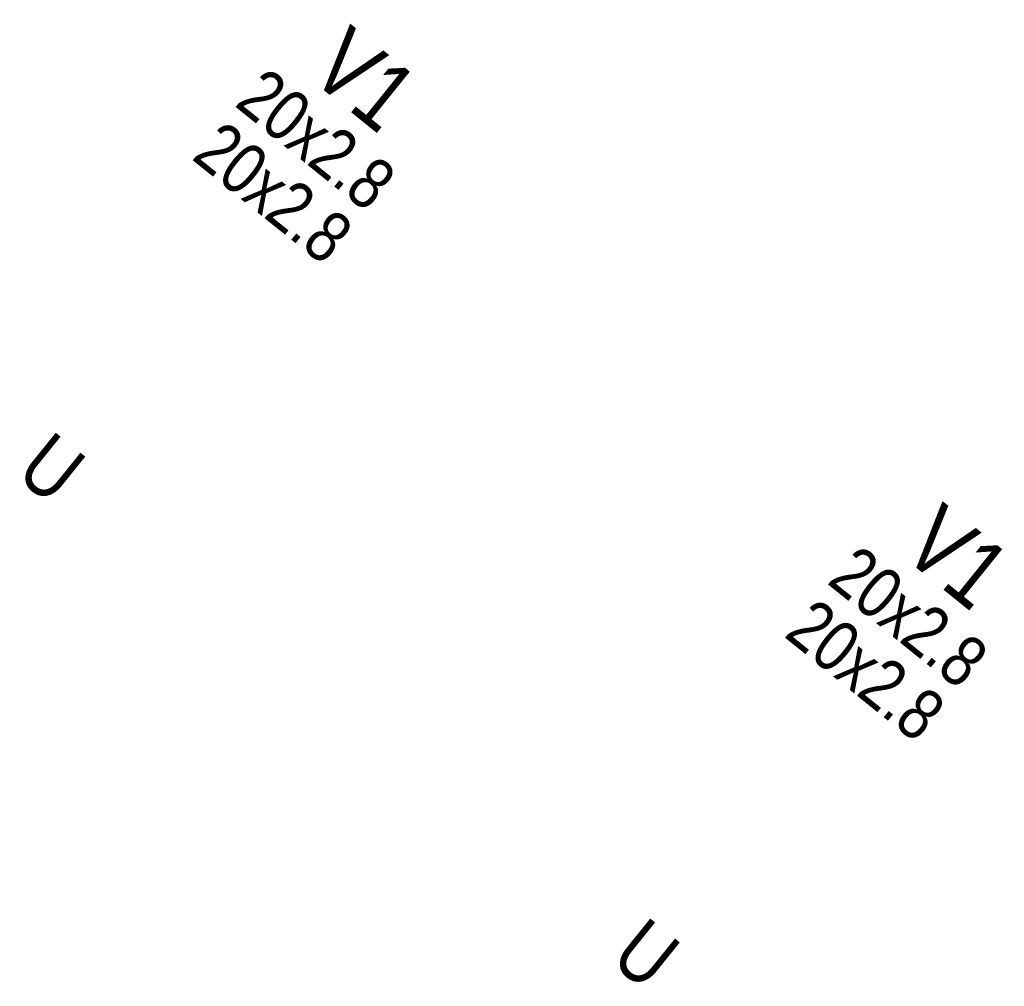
# Model space of a CAD drawing. Header units: millimetres. Extents: x -596506442 to -596040348, y -1160311056 to -1159813945.
# Tile 73 of 77: x -596318974 to -596316096, y -1159870495 to -1159867668. Entities that reach past the tile are written whole.
import ezdxf

# ---------------------------------------------------------------- set-up
doc = ezdxf.new("R2010")
doc.units = ezdxf.units.MM
doc.layers.add('ZTI-voda-stoupacky_popis', color=7, linetype='Continuous', lineweight=13)
doc.layers.add('ZTI-zarizovaci_predmety', color=7, linetype='Continuous', lineweight=13)
doc.styles.add('ARIAL', font='arial.ttf', dxfattribs={"width": 0.8})

msp = doc.modelspace()

# ---------------------------------------------------------------- texts
at = {"layer": 'ZTI-voda-stoupacky_popis', "char_height": 200, "width": 395.3664, "attachment_point": 2, "rotation": 321.122371, "line_spacing_factor": 0.8, "style": 'ARIAL', "bg_fill": 3, "box_fill_scale": 1, "bg_fill_color": 256, "bg_fill_transparency": 0}
for insert in [(-596317902.618, -1159867764.612), (-596316170.553, -1159869161.096)]:
    msp.add_mtext('V1', dxfattribs=dict(at, insert=insert))
at = {"layer": 'ZTI-zarizovaci_predmety', "char_height": 175, "width": 71.27346, "attachment_point": 2, "rotation": 321.122371, "line_spacing_factor": 0.8, "style": 'ARIAL', "bg_fill": 3, "box_fill_scale": 1, "bg_fill_color": 256, "bg_fill_transparency": 0}
for insert in [(-596318825.816, -1159868910.989), (-596317087.548, -1159870331.743)]:
    msp.add_mtext('U', dxfattribs=dict(at, insert=insert))

# ---------------------------------------------------------------- next in the draw order: texts
at = {"layer": 'ZTI-voda-stoupacky_popis', "char_height": 150, "width": 285.09383, "attachment_point": 2, "rotation": 321.122371, "line_spacing_factor": 0.8, "style": 'ARIAL', "bg_fill": 3, "box_fill_scale": 1, "bg_fill_color": 256, "bg_fill_transparency": 0}
for insert in [(-596318059.533, -1159867959.234), (-596316327.468, -1159869355.718)]:
    msp.add_mtext('20x2.8\\P20x2.8', dxfattribs=dict(at, insert=insert))

doc.saveas('drawing.dxf')
